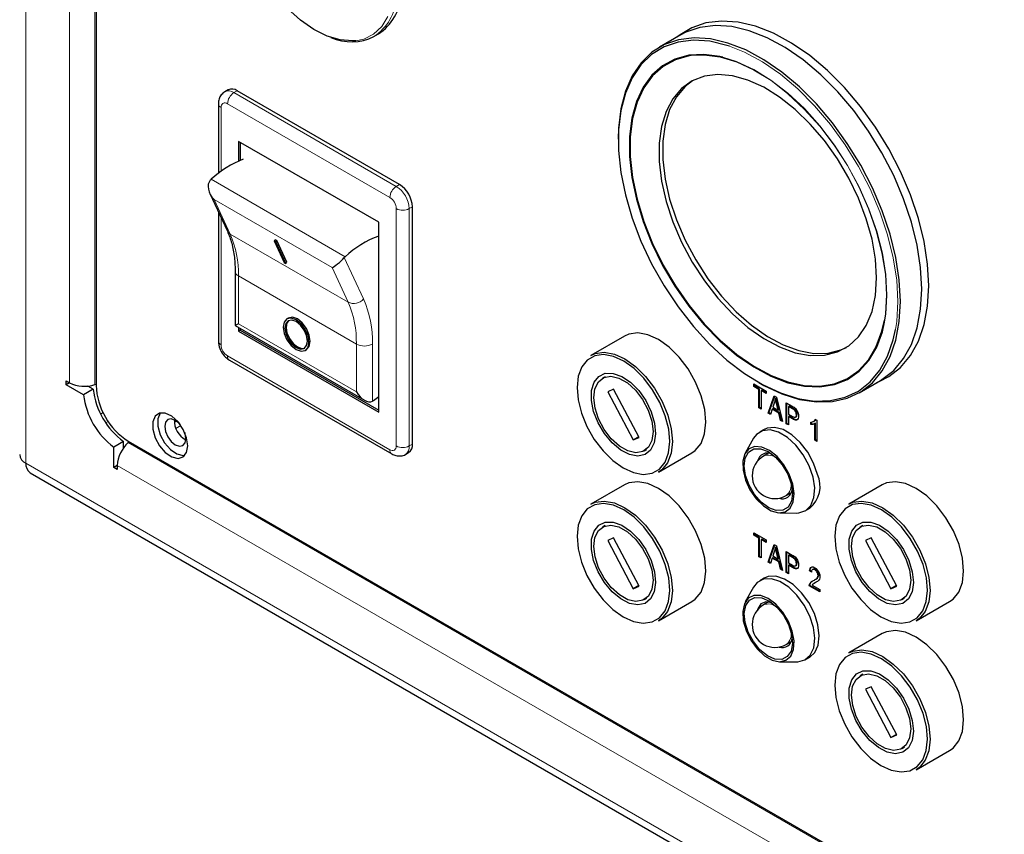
# Model space of a CAD drawing. Header units: millimetres. Extents: x 1 to 419, y 2 to 295.
# Tile 2 of 50: x 15 to 33, y 33 to 48. Entities that reach past the tile are written whole.
import ezdxf

# ---------------------------------------------------------------- set-up
doc = ezdxf.new("R2010")
doc.units = ezdxf.units.MM

msp = doc.modelspace()

# ---------------------------------------------------------------- linework, layer by layer
at = {"color": 8, "linetype": 'Continuous', "lineweight": 18}
for p, q in [((15.1194, 39.5848), (15.1194, 66.585)), ((15.9188, 41.0557), (15.9188, 64.1911)), ((16.3815, 41.0206), (16.3815, 64.1559)), ((18.9848, 46.3963), (18.9259, 46.3623)), ((18.9259, 46.3623), (21.8957, 44.6478)), ((21.7779, 44.4437), (18.808, 46.1582)), ((18.6902, 46.0901), (18.6902, 44.9216)), ((18.5117, 44.7763), (20.963, 43.3612)), ((21.8957, 44.6478), (21.9546, 44.6819)), ((20.7198, 43.1606), (18.5631, 44.4056)), ((18.5631, 44.4056), (18.8585, 43.7726)), ((21.8957, 39.8983), (21.8957, 44.2396)), ((22.1903, 44.2736), (22.1314, 44.2396)), ((22.1314, 44.2396), (22.1314, 39.8983)), ((18.6902, 44.0759), (18.6902, 41.7489)), ((18.8585, 43.7726), (21.0151, 42.5275)), ((20.9451, 43.3436), (21.2981, 42.5872)), ((21.0151, 42.5275), (20.7198, 43.1606)), ((21.165, 41.7633), (19.0084, 43.0083)), ((19.0084, 43.0083), (19.0084, 42.1354)), ((19.0084, 42.1354), (21.165, 40.8904)), ((21.165, 40.8904), (21.165, 41.7633)), ((21.4597, 41.7633), (21.4597, 40.7202)), ((18.808, 41.5447), (21.7779, 39.8303)), ((28.8618, 40.6809), (28.85, 40.6741)), ((29.1552, 40.5856), (29.1434, 40.5788)), ((16.5321, 40.5091), (16.4877, 40.4835)), ((16.582, 40.3202), (16.6264, 40.3458)), ((17.866, 40.2194), (17.9564, 40.2715)), ((47.9595, 22.084), (16.9938, 39.9601)), ((22.1314, 39.8983), (22.1903, 39.9323)), ((62.4248, 12.2759), (15.1194, 39.5848)), ((60.7514, 14.1651), (16.7929, 39.5418)), ((28.8618, 37.9591), (28.85, 37.9523)), ((29.1552, 37.8638), (29.1434, 37.857))]:
    msp.add_line(p, q, dxfattribs=at)
at = {"color": 7, "linetype": 'Continuous', "lineweight": 25}
for p, q in [((16.4039, 64.1422), (16.4039, 41.0069)), ((21.4869, 47.3884), (21.5702, 47.4365)), ((27.1007, 47.4183), (26.7118, 47.1938)), ((27.0851, 47.418), (27.0361, 47.381)), ((18.8181, 46.4128), (18.7592, 46.3788)), ((21.9546, 44.6819), (18.9848, 46.3963)), ((18.6413, 46.1582), (18.6413, 44.8849)), ((21.574, 43.9898), (19.0119, 45.4689)), ((19.0119, 45.4689), (19.0119, 45.1102)), ((19.0414, 45.4519), (19.0414, 45.1229)), ((18.483, 44.52), (18.8053, 43.8292)), ((18.6413, 44.1805), (18.6413, 41.8169)), ((22.1903, 39.9323), (22.1903, 44.2736)), ((21.574, 40.5195), (21.574, 43.9898)), ((19.6606, 43.6493), (19.6823, 43.6724)), ((19.6606, 43.6493), (19.8448, 43.2545)), ((19.6901, 43.6323), (19.6606, 43.6493)), ((19.7118, 43.6554), (19.6823, 43.6724)), ((19.6901, 43.6323), (19.7118, 43.6554)), ((19.8742, 43.2375), (19.6901, 43.6323)), ((19.8959, 43.2607), (19.7118, 43.6554)), ((19.8448, 43.2545), (19.8742, 43.2375)), ((19.8742, 43.2375), (19.8959, 43.2607)), ((18.9473, 43.0933), (18.9473, 42.1001)), ((19.92, 42.238), (19.8965, 42.2244)), ((18.9473, 42.1001), (21.3124, 40.7348)), ((19.0119, 42.0629), (19.0119, 41.9986)), ((19.0414, 42.0156), (19.0119, 41.9986)), ((19.0119, 41.9986), (21.574, 40.5195)), ((19.0414, 42.0459), (19.0414, 42.0156)), ((19.0414, 42.0156), (21.574, 40.5536)), ((26.0697, 41.9093), (25.4569, 41.5555)), ((20.2298, 41.647), (20.2534, 41.6606)), ((18.8425, 41.4684), (21.8124, 39.754)), ((15.8569, 41.0915), (15.9188, 41.0557)), ((15.8569, 41.02), (15.8569, 41.0915)), ((25.7138, 41.165), (25.6667, 41.1378)), ((30.3615, 40.8717), (30.7504, 41.0962)), ((30.6858, 41.0589), (30.7423, 41.0829)), ((15.9188, 41.0557), (15.8569, 41.02)), ((16.1773, 40.8351), (15.8569, 41.02)), ((16.354, 40.9371), (16.1773, 40.8351)), ((16.354, 40.9371), (16.2553, 40.9942)), ((16.3815, 41.0206), (16.4039, 41.028)), ((25.8696, 40.9384), (25.7634, 40.8919)), ((25.7634, 40.8919), (26.2303, 40.0091)), ((26.3365, 40.0557), (25.8696, 40.9384)), ((28.4333, 41.0337), (28.6624, 40.9014)), ((28.4333, 40.9888), (28.4333, 41.0337)), ((28.4451, 40.9956), (28.4333, 40.9888)), ((28.5284, 40.9339), (28.4333, 40.9888)), ((28.4451, 40.9956), (28.4451, 41.0269)), ((28.5402, 40.9407), (28.4451, 40.9956)), ((28.5402, 40.9407), (28.5284, 40.9339)), ((28.5284, 40.5943), (28.5284, 40.9339)), ((28.5402, 40.6011), (28.5402, 40.9407)), ((28.5791, 40.9182), (28.5673, 40.9114)), ((28.5673, 40.9114), (28.5673, 40.5719)), ((28.6624, 40.8565), (28.5673, 40.9114)), ((28.6624, 40.8701), (28.5791, 40.9182)), ((28.6624, 40.9014), (28.6624, 40.8565)), ((21.4786, 40.7325), (21.574, 40.8061)), ((28.6983, 40.4962), (28.809, 40.8168)), ((28.7101, 40.503), (28.8169, 40.8123)), ((28.809, 40.8168), (28.8513, 40.7924)), ((28.842, 40.7713), (28.8302, 40.7645)), ((28.8513, 40.7924), (28.9621, 40.344)), ((28.5402, 40.6011), (28.5284, 40.5943)), ((28.5673, 40.5719), (28.5284, 40.5943)), ((28.5673, 40.5855), (28.5402, 40.6011)), ((28.7695, 40.57), (28.7391, 40.4727)), ((28.7813, 40.5768), (28.7695, 40.57)), ((28.891, 40.4998), (28.7695, 40.57)), ((28.9028, 40.5066), (28.7813, 40.5768)), ((28.8141, 40.701), (28.7814, 40.608)), ((28.7814, 40.608), (28.8791, 40.5517)), ((28.8791, 40.5517), (28.85, 40.6741)), ((28.8908, 40.5585), (28.8618, 40.6809)), ((28.8908, 40.5585), (28.8791, 40.5517)), ((29.0283, 40.6902), (29.1393, 40.6261)), ((29.0283, 40.3058), (29.0283, 40.6902)), ((29.04, 40.3126), (29.04, 40.6834)), ((29.079, 40.6296), (29.0672, 40.6228)), ((29.1434, 40.5788), (29.0672, 40.6228)), ((29.0672, 40.6228), (29.0672, 40.483)), ((29.1552, 40.5856), (29.079, 40.6296)), ((29.2209, 40.5555), (29.1795, 40.5593)), ((17.8745, 40.3539), (17.8369, 40.3322)), ((28.7101, 40.503), (28.6983, 40.4962)), ((28.7391, 40.4727), (28.6983, 40.4962)), ((28.7427, 40.4842), (28.7101, 40.503)), ((28.9028, 40.5066), (28.891, 40.4998)), ((28.9214, 40.3674), (28.891, 40.4998)), ((28.9332, 40.3742), (28.9028, 40.5066)), ((28.9332, 40.3742), (28.9214, 40.3674)), ((28.9621, 40.344), (28.9214, 40.3674)), ((28.9582, 40.3598), (28.9332, 40.3742)), ((29.0672, 40.483), (29.1441, 40.4386)), ((29.079, 40.4449), (29.0672, 40.4381)), ((29.0672, 40.4381), (29.0672, 40.2833)), ((29.1427, 40.3945), (29.0672, 40.4381)), ((29.1545, 40.4013), (29.079, 40.4449)), ((29.1545, 40.4013), (29.1427, 40.3945)), ((29.1971, 40.4253), (29.2118, 40.4339)), ((29.226, 40.4762), (29.2142, 40.4694)), ((29.5299, 40.3477), (29.5447, 40.3562)), ((29.5662, 40.3847), (29.5886, 40.3717)), ((29.5886, 40.3717), (29.5886, 39.9823)), ((28.6268, 40.2022), (28.5443, 40.1546)), ((29.04, 40.3126), (29.0283, 40.3058)), ((29.0672, 40.2833), (29.0283, 40.3058)), ((29.0672, 40.2969), (29.04, 40.3126)), ((29.4805, 40.2893), (29.4805, 40.3343)), ((29.4923, 40.2961), (29.4805, 40.2893)), ((29.4923, 40.2961), (29.4923, 40.3411)), ((29.5658, 40.3136), (29.554, 40.3068)), ((29.554, 40.0022), (29.554, 40.3068)), ((29.5658, 40.009), (29.5658, 40.3136)), ((16.9931, 39.9863), (47.9498, 22.1154)), ((26.3306, 40.067), (26.2303, 40.0091)), ((26.2303, 40.0091), (26.3365, 40.0557)), ((28.4324, 40.0389), (28.2788, 39.7681)), ((29.5658, 40.009), (29.554, 40.0022)), ((29.5886, 39.9823), (29.554, 40.0022)), ((29.5886, 39.9959), (29.5658, 40.009)), ((16.9078, 39.978), (16.731, 39.876)), ((16.731, 39.5061), (16.731, 39.876)), ((16.9078, 39.864), (16.9078, 39.978)), ((17.0114, 39.9757), (16.9938, 39.9601)), ((26.4333, 39.8098), (26.4804, 39.837)), ((22.0624, 39.7457), (22.1213, 39.7797)), ((26.6902, 39.4193), (27.303, 39.773)), ((28.7066, 39.7672), (28.613, 39.7132)), ((16.7929, 39.5418), (16.731, 39.5061)), ((16.7929, 39.4704), (16.731, 39.5061)), ((16.7929, 39.5418), (16.7929, 39.4704)), ((15.1988, 39.4093), (62.5042, 12.1004)), ((26.0697, 39.1875), (25.4569, 38.8337)), ((30.7838, 39.1879), (30.171, 38.8342)), ((29.0297, 38.9915), (29.1233, 39.0455)), ((29.3775, 38.7112), (29.46, 38.7588)), ((28.9101, 38.6746), (29.2215, 38.6721)), ((25.7138, 38.4432), (25.6667, 38.416)), ((30.4278, 38.4436), (30.3807, 38.4164)), ((25.8696, 38.2166), (25.7634, 38.1701)), ((26.3365, 37.3339), (25.8696, 38.2166)), ((28.4333, 38.3119), (28.6624, 38.1796)), ((28.4333, 38.267), (28.4333, 38.3119)), ((28.4451, 38.2738), (28.4333, 38.267)), ((28.5284, 38.2121), (28.4333, 38.267)), ((28.4451, 38.2738), (28.4451, 38.3051)), ((28.5402, 38.2189), (28.4451, 38.2738)), ((28.5402, 38.2189), (28.5284, 38.2121)), ((28.5284, 37.8725), (28.5284, 38.2121)), ((28.5402, 37.8793), (28.5402, 38.2189)), ((28.5791, 38.1964), (28.5673, 38.1896)), ((28.5673, 38.1896), (28.5673, 37.8501)), ((28.6624, 38.1347), (28.5673, 38.1896)), ((28.6624, 38.1483), (28.5791, 38.1964)), ((30.5836, 38.2171), (30.4774, 38.1705)), ((31.0506, 37.3343), (30.5836, 38.2171)), ((25.7634, 38.1701), (26.2303, 37.2873)), ((28.6624, 38.1796), (28.6624, 38.1347)), ((28.6983, 37.7744), (28.809, 38.095)), ((28.7101, 37.7812), (28.8169, 38.0905)), ((28.809, 38.095), (28.8513, 38.0706)), ((28.842, 38.0495), (28.8302, 38.0427)), ((28.8513, 38.0706), (28.9621, 37.6222)), ((30.4774, 38.1705), (30.9444, 37.2878)), ((28.5402, 37.8793), (28.5284, 37.8725)), ((28.5673, 37.8501), (28.5284, 37.8725)), ((28.5673, 37.8637), (28.5402, 37.8793)), ((28.7695, 37.8482), (28.7391, 37.7509)), ((28.7813, 37.855), (28.7695, 37.8482)), ((28.891, 37.778), (28.7695, 37.8482)), ((28.9028, 37.7848), (28.7813, 37.855)), ((28.8141, 37.9792), (28.7814, 37.8862)), ((28.7814, 37.8862), (28.8791, 37.8299)), ((28.8791, 37.8299), (28.85, 37.9523)), ((28.8908, 37.8367), (28.8618, 37.9591)), ((28.8908, 37.8367), (28.8791, 37.8299)), ((29.0283, 37.9684), (29.1393, 37.9043)), ((29.0283, 37.584), (29.0283, 37.9684)), ((29.04, 37.5908), (29.04, 37.9616)), ((29.079, 37.9078), (29.0672, 37.901)), ((29.1434, 37.857), (29.0672, 37.901)), ((29.0672, 37.901), (29.0672, 37.7612)), ((29.1552, 37.8638), (29.079, 37.9078)), ((28.7101, 37.7812), (28.6983, 37.7744)), ((28.7391, 37.7509), (28.6983, 37.7744)), ((28.7427, 37.7624), (28.7101, 37.7812)), ((28.9028, 37.7848), (28.891, 37.778)), ((28.9214, 37.6456), (28.891, 37.778)), ((28.9332, 37.6524), (28.9028, 37.7848)), ((28.9332, 37.6524), (28.9214, 37.6456)), ((28.9621, 37.6222), (28.9214, 37.6456)), ((28.9582, 37.638), (28.9332, 37.6524)), ((29.0672, 37.7612), (29.1441, 37.7168)), ((29.079, 37.7231), (29.0672, 37.7163)), ((29.0672, 37.7163), (29.0672, 37.5615)), ((29.1427, 37.6727), (29.0672, 37.7163)), ((29.1545, 37.6795), (29.079, 37.7231)), ((29.1545, 37.6795), (29.1427, 37.6727)), ((29.1971, 37.7035), (29.2118, 37.7121)), ((29.226, 37.7544), (29.2142, 37.7476)), ((29.5206, 37.6449), (29.5059, 37.6364)), ((28.6268, 37.4804), (28.5443, 37.4328)), ((29.04, 37.5908), (29.0283, 37.584)), ((29.0672, 37.5615), (29.0283, 37.584)), ((29.0672, 37.5751), (29.04, 37.5908)), ((29.4664, 37.6193), (29.4546, 37.6125)), ((29.4892, 37.5875), (29.4546, 37.6125)), ((29.4906, 37.6018), (29.4664, 37.6193)), ((29.5626, 37.6386), (29.5508, 37.6318)), ((29.5542, 37.4532), (29.569, 37.4617)), ((29.622, 37.5373), (29.6103, 37.5305)), ((26.3306, 37.3452), (26.2303, 37.2873)), ((26.2303, 37.2873), (26.3365, 37.3339)), ((28.4324, 37.3171), (28.2788, 37.0463)), ((28.4987, 37.4), (28.4324, 37.3171)), ((29.4621, 37.3471), (29.4503, 37.3403)), ((29.6449, 37.228), (29.4503, 37.3403)), ((29.6449, 37.2416), (29.4621, 37.3471)), ((29.5022, 37.3553), (29.6449, 37.2729)), ((29.5476, 37.3913), (29.5329, 37.3828)), ((29.5556, 37.3959), (29.5409, 37.3874)), ((29.5705, 37.4041), (29.5542, 37.395)), ((29.5705, 37.4041), (29.5587, 37.3973)), ((31.0446, 37.3456), (30.9444, 37.2878)), ((30.9444, 37.2878), (31.0506, 37.3343)), ((26.4333, 37.088), (26.4804, 37.1152)), ((29.6449, 37.2729), (29.6449, 37.228)), ((31.1473, 37.0885), (31.1945, 37.1157)), ((26.6902, 36.6975), (27.303, 37.0512)), ((28.7066, 37.0454), (28.613, 36.9914)), ((31.4042, 36.6979), (32.017, 37.0517)), ((30.7838, 36.4661), (30.171, 36.1124)), ((29.0297, 36.2697), (29.1233, 36.3237)), ((29.3775, 35.9894), (29.46, 36.037)), ((28.9101, 35.9528), (29.2215, 35.9503)), ((30.4278, 35.7218), (30.3807, 35.6946)), ((30.5836, 35.4953), (30.4774, 35.4487)), ((31.0506, 34.6125), (30.5836, 35.4953)), ((30.4774, 35.4487), (30.9444, 34.566)), ((31.0446, 34.6238), (30.9444, 34.566)), ((30.9444, 34.566), (31.0506, 34.6125)), ((31.1473, 34.3666), (31.1945, 34.3939)), ((31.4042, 33.9761), (32.017, 34.3299))]:
    msp.add_line(p, q, dxfattribs=at)
at = {"color": 7, "linetype": 'Continuous', "lineweight": 25, "flags": 128}
for points in [[(21.1578, 47.3121), (21.0938, 47.307), (20.8686, 47.3249), (20.6303, 47.3959), (20.3856, 47.5181), (20.1417, 47.6878), (19.9055, 47.9003), (19.6839, 48.1494), (19.4831, 48.4279), (19.3091, 48.7278), (19.1667, 49.0406), (19.0602, 49.3571), (18.9925, 49.6683), (18.9656, 49.9653), (18.9802, 50.2395)], [(31.6361, 42.8285), (31.6148, 43.2237), (31.5513, 43.6369), (31.4466, 44.0615), (31.3025, 44.4904), (31.1212, 44.9165), (30.9059, 45.333), (30.6599, 45.7329), (30.3874, 46.1097), (30.0929, 46.4572), (29.7811, 46.7697), (29.4572, 47.042), (29.1265, 47.2698), (28.7944, 47.4492), (28.4664, 47.5773), (28.1479, 47.652), (27.8442, 47.6721), (27.56, 47.6372), (27.3003, 47.5479), (27.0851, 47.418)], [(31.5065, 42.7673), (31.4853, 43.1607), (31.4221, 43.572), (31.3179, 43.9946), (31.1744, 44.4216), (30.9939, 44.8458), (30.7796, 45.2604), (30.5347, 45.6584), (30.2635, 46.0335), (29.9703, 46.3794), (29.6599, 46.6905), (29.3375, 46.9616), (29.0083, 47.1883), (28.6777, 47.3669), (28.3512, 47.4945), (28.0342, 47.5688), (27.7318, 47.5888), (27.4489, 47.5541), (27.1904, 47.4653), (27.1007, 47.4183)], [(31.1176, 42.5428), (31.0964, 42.9362), (31.0332, 43.3475), (30.9289, 43.7701), (30.7854, 44.1971), (30.605, 44.6213), (30.3906, 45.0358), (30.1458, 45.4339), (29.8746, 45.809), (29.5813, 46.1549), (29.271, 46.466), (28.9485, 46.7371), (28.6193, 46.9638), (28.2888, 47.1424), (27.9623, 47.2699), (27.6453, 47.3443), (27.3428, 47.3643), (27.06, 47.3296), (26.8015, 47.2407), (26.5714, 47.0992), (26.3736, 46.9074), (26.2113, 46.6683), (26.0872, 46.3859), (26.0033, 46.0649), (25.961, 45.7106), (25.9557, 45.509)], [(27.9875, 47.2127), (27.944, 47.2268), (27.6298, 47.3005), (27.3302, 47.3203), (27.0499, 47.2859), (26.7937, 47.1978), (26.5658, 47.0576), (26.3698, 46.8675), (26.2089, 46.6306), (26.086, 46.3508), (26.0028, 46.0328), (25.9609, 45.6817), (25.9609, 45.3032), (26.0028, 44.9037), (26.086, 44.4897), (26.2089, 44.068), (26.3698, 43.6454), (26.5658, 43.229), (26.7937, 42.8255), (27.0499, 42.4417), (27.3302, 42.0837), (27.6298, 41.7576), (27.944, 41.4685), (28.2675, 41.2214), (28.595, 41.0202), (28.9212, 40.8682), (29.2407, 40.768), (29.5482, 40.7211), (29.8388, 40.7284), (30.1075, 40.7898), (30.3501, 40.9042), (30.5626, 41.0697), (30.7413, 41.2836), (30.8835, 41.5425), (30.9868, 41.842), (31.0277, 42.0298)], [(27.8678, 47.0095), (27.8147, 47.0219), (27.5209, 47.0608), (27.2448, 47.0455), (26.9913, 46.9761), (26.765, 46.854), (26.5698, 46.6813), (26.4094, 46.4611), (26.2864, 46.1974), (26.2033, 45.8947), (26.1613, 45.5586), (26.1613, 45.195), (26.2033, 44.8104), (26.2864, 44.4117), (26.4094, 44.006), (26.5698, 43.6005), (26.765, 43.2025), (26.9913, 42.8191), (27.2448, 42.4571), (27.5209, 42.123), (27.8147, 41.8227), (28.121, 41.5616), (28.4343, 41.3443), (28.749, 41.1748), (29.0595, 41.0561), (29.3602, 40.9902), (29.6458, 40.9783), (29.9112, 41.0208), (30.1516, 41.1167), (30.3628, 41.2644), (30.541, 41.4613), (30.683, 41.7039), (30.7863, 41.9877), (30.8261, 42.1604)], [(27.2913, 47.0391), (27.2528, 47.0335), (27.0004, 46.9645), (26.7751, 46.8429), (26.5808, 46.671), (26.4211, 46.4518), (26.2987, 46.1891), (26.2159, 45.8878), (26.1741, 45.5532), (26.1741, 45.1912), (26.2159, 44.8083), (26.2987, 44.4114), (26.4211, 44.0075), (26.5808, 43.6038), (26.7751, 43.2075), (27.0004, 42.8258), (27.2528, 42.4654), (27.5277, 42.1327), (27.8202, 41.8338), (28.1252, 41.5738), (28.4371, 41.3575), (28.7504, 41.1887), (29.0595, 41.0705), (29.3589, 41.0049), (29.6432, 40.9931), (29.9074, 41.0354), (30.1468, 41.1309), (30.3571, 41.278), (30.5345, 41.474), (30.6759, 41.7155), (30.7787, 41.9981), (30.8242, 42.2026)], [(30.6815, 42.9714), (30.6603, 43.3185), (30.5971, 43.6828), (30.4932, 44.0563), (30.3509, 44.4313), (30.1732, 44.7997), (29.9639, 45.1535), (29.7274, 45.4854), (29.4688, 45.7882), (29.1936, 46.0555), (28.9077, 46.2816), (28.6171, 46.4616), (28.3281, 46.5917), (28.0468, 46.6692), (27.7791, 46.6923), (27.531, 46.6607), (27.3075, 46.5749), (27.1134, 46.4369), (26.953, 46.2495), (26.8296, 46.0167), (26.7458, 45.7435), (26.7035, 45.4358), (26.7035, 45.1), (26.7458, 44.7434), (26.8296, 44.3735), (26.953, 43.9982), (27.1134, 43.6256), (27.3075, 43.2635), (27.531, 42.9197), (27.7791, 42.6015), (28.0468, 42.3157), (28.3281, 42.0684), (28.6171, 41.8648), (28.9077, 41.7093), (29.1936, 41.6052), (29.4688, 41.5548), (29.7274, 41.559), (29.9639, 41.6179), (30.1732, 41.7301), (30.3509, 41.8933), (30.4932, 42.1039), (30.5971, 42.3576), (30.6603, 42.6488), (30.6815, 42.9714)], [(27.3148, 46.5789), (27.1791, 46.4748), (27.0186, 46.2874), (26.8952, 46.0546), (26.8114, 45.7814), (26.7691, 45.4737), (26.7691, 45.1379), (26.8114, 44.7813), (26.8952, 44.4114), (27.0186, 44.0361), (27.1791, 43.6635), (27.3731, 43.3014), (27.5966, 42.9576), (27.8448, 42.6394), (28.1124, 42.3536), (28.3937, 42.1063), (28.6827, 41.9027), (28.9733, 41.7472), (29.2592, 41.6431), (29.5344, 41.5927), (29.793, 41.5969), (30.0295, 41.6558), (30.1305, 41.7014)], [(30.7423, 41.0829), (30.9059, 41.1672), (31.1212, 41.335), (31.3025, 41.552), (31.4466, 41.8144), (31.5513, 42.1181), (31.6148, 42.458), (31.6361, 42.8285)], [(30.7504, 41.0962), (30.7796, 41.1136), (30.9939, 41.2806), (31.1744, 41.4965), (31.3179, 41.7578), (31.4221, 42.0601), (31.4853, 42.3984), (31.5065, 42.7673)], [(28.5244, 41.0595), (28.6193, 41.0062), (28.9485, 40.8528), (29.271, 40.7516), (29.5813, 40.7044), (29.8746, 40.7117), (30.1458, 40.7736), (30.3906, 40.8891), (30.605, 41.0561), (30.7854, 41.272), (30.9289, 41.5333), (31.0332, 41.8355), (31.0964, 42.1739), (31.1176, 42.5428)], [(20.0631, 41.6635), (20.1533, 41.6322), (20.2298, 41.647), (20.2809, 41.7058), (20.2988, 41.7996), (20.2809, 41.9142), (20.2298, 42.032), (20.1533, 42.1351), (20.0631, 42.2079), (19.9729, 42.2392), (19.8965, 42.2244), (19.8454, 42.1656), (19.8274, 42.0718), (19.8454, 41.9573), (19.8965, 41.8395), (19.9729, 41.7363), (20.0631, 41.6635)], [(20.0631, 41.6976), (20.1421, 41.6701), (20.209, 41.6831), (20.2537, 41.7346), (20.2694, 41.8167), (20.2537, 41.9169), (20.209, 42.0199), (20.1421, 42.1102), (20.0631, 42.1739), (19.9842, 42.2013), (19.9173, 42.1883), (19.8726, 42.1369), (19.8569, 42.0548), (19.8726, 41.9546), (19.9173, 41.8515), (19.9842, 41.7612), (20.0631, 41.6976)], [(19.9296, 42.1943), (19.8962, 42.1505), (19.8805, 42.0684), (19.8962, 41.9682), (19.9409, 41.8651), (20.0078, 41.7749), (20.0867, 41.7112)], [(20.0867, 42.2215), (19.9965, 42.2529), (19.92, 42.238)], [(20.2534, 41.6606), (20.2534, 41.6606), (20.3045, 41.7195), (20.3224, 41.8133), (20.3045, 41.9278), (20.2534, 42.0456), (20.1769, 42.1487), (20.0867, 42.2215)], [(27.3715, 41.0688), (27.2342, 41.3084), (27.0695, 41.5247), (26.8856, 41.7066), (26.6916, 41.8452), (26.4974, 41.9334), (26.3127, 41.9668), (26.1467, 41.9438), (26.0697, 41.9093)], [(20.0867, 41.7112), (20.1656, 41.6837), (20.2203, 41.6907)], [(25.4569, 41.5555), (25.5339, 41.59), (25.6999, 41.613), (25.8846, 41.5796), (26.0788, 41.4914), (26.2727, 41.3528), (26.4567, 41.1709), (26.6214, 40.9547), (26.7586, 40.715), (26.8615, 40.4639), (26.9249, 40.2141), (26.9456, 39.9779), (26.9226, 39.7672), (26.857, 39.5927), (26.7521, 39.463), (26.6902, 39.4193)], [(25.3834, 40.2523), (25.5169, 40.0191), (25.6772, 39.8087), (25.8562, 39.6317), (26.0448, 39.4969), (26.2338, 39.4111), (26.4135, 39.3786), (26.575, 39.4009), (26.7102, 39.4771), (26.8122, 39.6033), (26.8761, 39.7731), (26.8985, 39.978), (26.8783, 40.2078), (26.8167, 40.451), (26.7166, 40.6953), (26.583, 40.9284), (26.4227, 41.1388), (26.2438, 41.3158), (26.0551, 41.4507), (25.8661, 41.5365), (25.6864, 41.569), (25.5249, 41.5466), (25.3898, 41.4704), (25.2877, 41.3443), (25.2239, 41.1745), (25.2015, 40.9695), (25.2216, 40.7397), (25.2833, 40.4966), (25.3834, 40.2523)], [(25.5871, 40.32), (25.5059, 40.5267), (25.465, 40.7295), (25.4675, 40.9133), (25.5133, 41.0645), (25.5988, 41.1719), (25.7178, 41.2276), (25.8614, 41.2273), (26.019, 41.1711), (26.179, 41.0633), (26.3293, 40.9117), (26.4589, 40.7276), (26.5582, 40.5247), (26.6198, 40.318), (26.6391, 40.1229), (26.6148, 39.9538), (26.5485, 39.8233), (26.4453, 39.741), (26.3128, 39.713), (26.1607, 39.7415), (26.0005, 39.8243), (25.8439, 39.9553), (25.7026, 40.1247), (25.5871, 40.32)], [(25.692, 41.1505), (25.8212, 41.1734), (25.9689, 41.1396), (26.1232, 41.0518), (26.2716, 40.9172), (26.402, 40.7467), (26.5039, 40.5541), (26.569, 40.3549), (26.5921, 40.1654), (26.5712, 40.0009), (26.5082, 39.8747), (26.408, 39.797), (26.2788, 39.7742), (26.131, 39.808), (25.9767, 39.8958), (25.8284, 40.0304), (25.698, 40.2009), (25.5961, 40.3935), (25.5309, 40.5926), (25.5079, 40.7821), (25.5287, 40.9467), (25.5918, 41.0729), (25.692, 41.1505)], [(27.303, 39.773), (27.3649, 39.8168), (27.4698, 39.9465), (27.5354, 40.121), (27.5584, 40.3316), (27.5378, 40.5678), (27.4744, 40.8177), (27.3715, 41.0688)], [(18.0832, 39.9013), (18.0613, 40.0492), (17.9986, 40.2023), (17.9036, 40.34), (17.789, 40.4438), (17.6704, 40.4996), (17.5638, 40.4998), (17.4836, 40.4445), (17.4406, 40.3411), (17.4406, 40.2036), (17.4836, 40.0505), (17.5638, 39.9025), (17.6704, 39.7797), (17.789, 39.6985), (17.9036, 39.67), (17.9986, 39.698), (18.0613, 39.7788), (18.0832, 39.9013)], [(17.582, 40.5041), (17.5779, 40.4989), (17.5348, 40.3955), (17.5348, 40.258), (17.5779, 40.1049), (17.6581, 39.957), (17.7647, 39.8341), (17.8833, 39.7529), (17.9979, 39.7245), (18.0305, 39.7272)], [(17.9432, 40.2902), (17.9278, 40.3074), (17.8534, 40.3674), (17.779, 40.3933), (17.7159, 40.381), (17.6738, 40.3325), (17.659, 40.2551), (17.6738, 40.1606), (17.7159, 40.0635), (17.779, 39.9784), (17.8534, 39.9183)], [(29.5188, 39.3299), (29.4469, 39.5371), (29.3389, 39.7366), (29.203, 39.9135), (29.0491, 40.0548), (28.8886, 40.1499), (28.7335, 40.1919), (28.5953, 40.1776), (28.4842, 40.108), (28.4324, 40.0389)], [(29.6013, 39.3776), (29.5294, 39.5847), (29.4214, 39.7842), (29.2855, 39.9611), (29.1316, 40.1024), (28.9711, 40.1975), (28.816, 40.2395), (28.6778, 40.2252), (28.6268, 40.2022)], [(17.8534, 39.9183), (17.9278, 39.8924), (17.9909, 39.9047), (18.0331, 39.9532), (18.0479, 40.0306), (18.0331, 40.1251), (18.0259, 40.1469)], [(29.1479, 39.2008), (29.0833, 39.3822), (28.9848, 39.5548), (28.8612, 39.7033), (28.7234, 39.8144), (28.5836, 39.8783), (28.4543, 39.8894), (28.347, 39.8466), (28.2712, 39.7537), (28.2337, 39.619), (28.2377, 39.4545), (28.2829, 39.2747), (28.3654, 39.0957), (28.4777, 38.9334), (28.6099, 38.8021), (28.7503, 38.7136), (28.8863, 38.6757), (29.006, 38.6918), (29.0986, 38.7604), (29.1559, 38.8755), (29.1728, 39.0268), (29.1479, 39.2008)], [(29.12, 39.206), (29.1435, 39.0351), (29.1238, 38.8885), (29.0627, 38.7805), (28.9663, 38.7217), (28.8439, 38.7179), (28.7077, 38.7694), (28.5708, 38.8712), (28.4468, 39.0134), (28.3477, 39.1819), (28.2832, 39.3604), (28.2597, 39.5313), (28.2795, 39.6779), (28.3406, 39.7859), (28.437, 39.8447), (28.5593, 39.8485), (28.6956, 39.797), (28.8324, 39.6952), (28.9565, 39.553), (29.0556, 39.3845), (29.12, 39.206)], [(29.2215, 38.6721), (29.2602, 38.6739), (29.386, 38.7163), (29.4803, 38.8117), (29.5361, 38.9533), (29.5493, 39.1304), (29.5188, 39.3299)], [(27.3715, 38.347), (27.2342, 38.5866), (27.0695, 38.8029), (26.8856, 38.9848), (26.6916, 39.1234), (26.4974, 39.2116), (26.3127, 39.245), (26.1467, 39.222), (26.0697, 39.1875)], [(32.0855, 38.3474), (31.9483, 38.5871), (31.7835, 38.8033), (31.5996, 38.9853), (31.4057, 39.1238), (31.2115, 39.212), (31.0268, 39.2455), (30.8608, 39.2225), (30.7838, 39.1879)], [(25.3834, 37.5305), (25.5169, 37.2973), (25.6772, 37.0869), (25.8562, 36.9099), (26.0448, 36.7751), (26.2338, 36.6893), (26.4135, 36.6567), (26.575, 36.6791), (26.7102, 36.7553), (26.8122, 36.8815), (26.8761, 37.0513), (26.8985, 37.2562), (26.8783, 37.486), (26.8167, 37.7292), (26.7166, 37.9735), (26.583, 38.2066), (26.4227, 38.417), (26.2438, 38.594), (26.0551, 38.7289), (25.8661, 38.8147), (25.6864, 38.8472), (25.5249, 38.8248), (25.3898, 38.7486), (25.2877, 38.6225), (25.2239, 38.4527), (25.2015, 38.2477), (25.2216, 38.0179), (25.2833, 37.7748), (25.3834, 37.5305)], [(25.4569, 38.8337), (25.5339, 38.8682), (25.6999, 38.8912), (25.8846, 38.8578), (26.0788, 38.7696), (26.2727, 38.631), (26.4567, 38.4491), (26.6214, 38.2329), (26.7586, 37.9932), (26.8615, 37.7421), (26.9249, 37.4923), (26.9456, 37.2561), (26.9226, 37.0454), (26.857, 36.8709), (26.7521, 36.7412), (26.6902, 36.6975)], [(30.0974, 37.5309), (30.231, 37.2978), (30.3912, 37.0874), (30.5702, 36.9104), (30.7589, 36.7755), (30.9478, 36.6897), (31.1276, 36.6572), (31.289, 36.6796), (31.4242, 36.7558), (31.5263, 36.8819), (31.5901, 37.0517), (31.6125, 37.2567), (31.5924, 37.4865), (31.5307, 37.7296), (31.4306, 37.9739), (31.2971, 38.2071), (31.1368, 38.4175), (30.9578, 38.5945), (30.7691, 38.7293), (30.5802, 38.8151), (30.4005, 38.8477), (30.239, 38.8253), (30.1038, 38.7491), (30.0018, 38.6229), (29.9379, 38.4531), (29.9155, 38.2482), (29.9356, 38.0184), (29.9973, 37.7752), (30.0974, 37.5309)], [(30.171, 38.8342), (30.248, 38.8687), (30.4139, 38.8917), (30.5987, 38.8582), (30.7928, 38.77), (30.9868, 38.6315), (31.1707, 38.4495), (31.3354, 38.2333), (31.4727, 37.9937), (31.5756, 37.7426), (31.639, 37.4927), (31.6597, 37.2565), (31.6366, 37.0459), (31.571, 36.8713), (31.4661, 36.7417), (31.4042, 36.6979)], [(25.5871, 37.5982), (25.5059, 37.8049), (25.465, 38.0077), (25.4675, 38.1915), (25.5133, 38.3427), (25.5988, 38.4501), (25.7178, 38.5058), (25.8614, 38.5055), (26.019, 38.4493), (26.179, 38.3415), (26.3293, 38.1899), (26.4589, 38.0058), (26.5582, 37.8029), (26.6198, 37.5962), (26.6391, 37.4011), (26.6148, 37.232), (26.5485, 37.1015), (26.4453, 37.0192), (26.3128, 36.9912), (26.1607, 37.0197), (26.0005, 37.1025), (25.8439, 37.2335), (25.7026, 37.4029), (25.5871, 37.5982)], [(25.692, 38.4287), (25.8212, 38.4516), (25.9689, 38.4178), (26.1232, 38.33), (26.2716, 38.1954), (26.402, 38.0249), (26.5039, 37.8322), (26.569, 37.6331), (26.5921, 37.4436), (26.5712, 37.2791), (26.5082, 37.1529), (26.408, 37.0752), (26.2788, 37.0524), (26.131, 37.0862), (25.9767, 37.174), (25.8284, 37.3086), (25.698, 37.4791), (25.5961, 37.6717), (25.5309, 37.8708), (25.5079, 38.0603), (25.5287, 38.2249), (25.5918, 38.3511), (25.692, 38.4287)], [(30.3011, 37.5986), (30.2199, 37.8053), (30.179, 38.0081), (30.1816, 38.1919), (30.2273, 38.3432), (30.3128, 38.4506), (30.4318, 38.5062), (30.5755, 38.5059), (30.7331, 38.4498), (30.893, 38.3419), (31.0433, 38.1903), (31.173, 38.0062), (31.2723, 37.8033), (31.3339, 37.5967), (31.3532, 37.4015), (31.3288, 37.2324), (31.2626, 37.1019), (31.1594, 37.0196), (31.0268, 36.9917), (30.8748, 37.0202), (30.7145, 37.1029), (30.5579, 37.2339), (30.4166, 37.4033), (30.3011, 37.5986)], [(30.406, 38.4292), (30.5352, 38.452), (30.6829, 38.4182), (30.8372, 38.3304), (30.9856, 38.1958), (31.116, 38.0253), (31.2179, 37.8327), (31.283, 37.6336), (31.3061, 37.4441), (31.2853, 37.2795), (31.2222, 37.1533), (31.122, 37.0757), (30.9928, 37.0528), (30.8451, 37.0866), (30.6908, 37.1744), (30.5424, 37.309), (30.412, 37.4795), (30.3101, 37.6722), (30.245, 37.8713), (30.2219, 38.0608), (30.2428, 38.2253), (30.3058, 38.3515), (30.406, 38.4292)], [(27.303, 37.0512), (27.3649, 37.095), (27.4698, 37.2247), (27.5354, 37.3992), (27.5584, 37.6098), (27.5378, 37.846), (27.4744, 38.0959), (27.3715, 38.347)], [(32.017, 37.0517), (32.0789, 37.0955), (32.1838, 37.2251), (32.2495, 37.3996), (32.2725, 37.6103), (32.2518, 37.8465), (32.1884, 38.0964), (32.0855, 38.3474)], [(29.2215, 35.9503), (29.2392, 35.9506), (29.369, 35.9846), (29.4685, 36.0725), (29.5304, 36.2077), (29.5501, 36.3803), (29.526, 36.5774), (29.4601, 36.7844), (29.3571, 36.986), (29.2248, 37.1672), (29.0728, 37.3145), (28.9126, 37.4171), (28.7559, 37.4673), (28.6145, 37.4615), (28.4987, 37.4), (28.4987, 37.4)], [(29.46, 36.037), (29.551, 36.1201), (29.6129, 36.2554), (29.6326, 36.4279), (29.6085, 36.625), (29.5426, 36.832), (29.4396, 37.0336), (29.3072, 37.2148), (29.1553, 37.3621), (28.9951, 37.4647), (28.8384, 37.515), (28.697, 37.5091), (28.6268, 37.4804)], [(28.3319, 37.1125), (28.2621, 37.0119), (28.2314, 36.8713), (28.2425, 36.7032), (28.2943, 36.5224), (28.3824, 36.3452), (28.4988, 36.1871), (28.6332, 36.0623), (28.7738, 35.9818), (28.9079, 35.9528), (29.0236, 35.9779), (29.1108, 36.0549), (29.1616, 36.1768), (29.1716, 36.333), (29.1397, 36.5094), (29.069, 36.6904), (28.9656, 36.86), (28.8388, 37.003), (28.6997, 37.1068), (28.5609, 37.1622), (28.4345, 37.1641), (28.3319, 37.1125)], [(28.355, 37.0781), (28.4567, 37.1276), (28.5823, 37.1216), (28.7197, 37.0609), (28.8552, 36.9512), (28.9758, 36.8034), (29.0695, 36.6319), (29.1272, 36.4535), (29.1432, 36.2856), (29.116, 36.1448), (29.0482, 36.0447), (28.9466, 35.9952), (28.8209, 36.0011), (28.6836, 36.0619), (28.548, 36.1716), (28.4275, 36.3194), (28.3338, 36.4909), (28.2761, 36.6693), (28.26, 36.8371), (28.2872, 36.978), (28.355, 37.0781)], [(28.5653, 37.0083), (28.5098, 36.9186), (28.5051, 36.9018)], [(28.7652, 37.0297), (28.6551, 37.0468), (28.5653, 37.0083)], [(32.0855, 35.6256), (31.9483, 35.8653), (31.7835, 36.0815), (31.5996, 36.2635), (31.4057, 36.402), (31.2115, 36.4902), (31.0268, 36.5237), (30.8608, 36.5007), (30.7838, 36.4661)], [(30.0974, 34.8091), (30.231, 34.576), (30.3912, 34.3656), (30.5702, 34.1886), (30.7589, 34.0537), (30.9478, 33.9679), (31.1276, 33.9354), (31.289, 33.9578), (31.4242, 34.034), (31.5263, 34.1601), (31.5901, 34.3299), (31.6125, 34.5349), (31.5924, 34.7647), (31.5307, 35.0078), (31.4306, 35.2521), (31.2971, 35.4853), (31.1368, 35.6957), (30.9578, 35.8727), (30.7691, 36.0075), (30.5802, 36.0933), (30.4005, 36.1259), (30.239, 36.1035), (30.1038, 36.0273), (30.0018, 35.9011), (29.9379, 35.7313), (29.9155, 35.5264), (29.9356, 35.2966), (29.9973, 35.0534), (30.0974, 34.8091)], [(30.171, 36.1124), (30.248, 36.1469), (30.4139, 36.1699), (30.5987, 36.1364), (30.7928, 36.0482), (30.9868, 35.9097), (31.1707, 35.7277), (31.3354, 35.5115), (31.4727, 35.2719), (31.5756, 35.0208), (31.639, 34.7709), (31.6597, 34.5347), (31.6366, 34.3241), (31.571, 34.1495), (31.4661, 34.0199), (31.4042, 33.9761)], [(30.3011, 34.8768), (30.2199, 35.0835), (30.179, 35.2863), (30.1816, 35.4701), (30.2273, 35.6214), (30.3128, 35.7288), (30.4318, 35.7844), (30.5755, 35.7841), (30.7331, 35.728), (30.893, 35.6201), (31.0433, 35.4685), (31.173, 35.2844), (31.2723, 35.0815), (31.3339, 34.8749), (31.3532, 34.6797), (31.3288, 34.5106), (31.2626, 34.3801), (31.1594, 34.2978), (31.0268, 34.2699), (30.8748, 34.2984), (30.7145, 34.3811), (30.5579, 34.5121), (30.4166, 34.6815), (30.3011, 34.8768)], [(30.406, 35.7074), (30.5352, 35.7302), (30.6829, 35.6964), (30.8372, 35.6086), (30.9856, 35.474), (31.116, 35.3035), (31.2179, 35.1109), (31.283, 34.9118), (31.3061, 34.7223), (31.2853, 34.5577), (31.2222, 34.4315), (31.122, 34.3539), (30.9928, 34.331), (30.8451, 34.3648), (30.6908, 34.4526), (30.5424, 34.5872), (30.412, 34.7577), (30.3101, 34.9504), (30.245, 35.1495), (30.2219, 35.339), (30.2428, 35.5035), (30.3058, 35.6297), (30.406, 35.7074)], [(32.017, 34.3299), (32.0789, 34.3737), (32.1838, 34.5033), (32.2495, 34.6778), (32.2725, 34.8885), (32.2518, 35.1247), (32.1884, 35.3746), (32.0855, 35.6256)]]:
    msp.add_lwpolyline(points, dxfattribs=at)
at = {"color": 8, "linetype": 'Continuous', "lineweight": 18, "flags": 128}
for points in [[(21.7427, 47.7545), (21.6285, 47.5698), (21.4793, 47.4313), (21.2993, 47.3428), (21.1578, 47.3121)], [(31.0704, 42.5428), (31.0494, 42.9326), (30.9868, 43.3402), (30.8835, 43.7589), (30.7413, 44.1819), (30.5626, 44.6023), (30.3501, 45.0131), (30.1075, 45.4075), (29.8388, 45.7792), (29.5482, 46.1219), (29.2407, 46.4302), (28.9212, 46.6988), (28.595, 46.9235), (28.2675, 47.1004), (27.9875, 47.2127)], [(30.8621, 42.6659), (30.8412, 43.0391), (30.7787, 43.4299), (30.6759, 43.8312), (30.5345, 44.2359), (30.3571, 44.6368), (30.1468, 45.0266), (29.9074, 45.3985), (29.6432, 45.7459), (29.3589, 46.0624), (29.0595, 46.3425), (28.7504, 46.5811), (28.4371, 46.7741), (28.1252, 46.9179), (27.8202, 47.01), (27.5277, 47.0488), (27.2913, 47.0391)], [(30.8701, 42.6585), (30.849, 43.0334), (30.7863, 43.4259), (30.683, 43.829), (30.541, 44.2355), (30.3628, 44.6381), (30.1516, 45.0297), (29.9112, 45.4033), (29.6458, 45.7521), (29.3602, 46.07), (29.0595, 46.3514), (28.749, 46.5911), (28.4343, 46.7849), (28.121, 46.9294), (27.8678, 47.0095)], [(30.8242, 42.2026), (30.8412, 42.3168), (30.8621, 42.6659)], [(30.8261, 42.1604), (30.849, 42.3078), (30.8701, 42.6585)], [(31.0277, 42.0298), (31.0494, 42.1773), (31.0704, 42.5428)]]:
    msp.add_lwpolyline(points, dxfattribs=at)
at = {"color": 8, "linetype": 'Continuous', "lineweight": 18}
for centre, radius, start, end in [((20.9761, 48.164), 0.9287, 303.37915, 356.39675), ((18.8286, 46.2299), 0.1643, 53.70277, 115.0073), ((19.0639, 46.1465), 0.2561, 122.60548, 177.39452), ((18.721, 46.1638), 0.0799, 184.03201, 247.26341), ((18.762, 46.1018), 0.0728, 50.79671, 189.21404), ((22.0337, 44.4321), 0.2561, 122.60548, 177.39452), ((21.6197, 44.2163), 0.5123, 2.60548, 57.39452), ((21.6398, 44.228), 0.2561, 2.60548, 57.39452), ((22.0136, 44.4671), 0.2562, 242.60967, 297.39033), ((18.9204, 43.884), 0.1275, 205.45008, 240.93158), ((17.1954, 43.0495), 1.8134, 358.69666, 23.49692), ((19.0518, 43.1039), 0.105, 186.12855, 245.58743), ((21.1162, 42.7487), 0.2431, 245.43358, 318.4005), ((19.3521, 41.8045), 1.8134, 358.69666, 23.49692), ((19.5051, 41.8077), 1.9551, 358.69666, 23.49692), ((18.7248, 41.8252), 0.0838, 185.6948, 245.62534), ((18.946, 41.7605), 0.2561, 182.60548, 237.39452), ((21.3124, 42.0476), 0.3202, 242.60967, 297.39033), ((18.8897, 41.5357), 0.0822, 173.70115, 234.98667), ((21.8613, 39.8221), 0.0838, 174.37988, 234.299), ((21.8239, 39.8867), 0.0728, 230.79671, 9.21404), ((22.0136, 40.1258), 0.2562, 242.60967, 297.39033), ((21.9645, 39.8819), 0.1677, 305.71369, 5.61902), ((28.7012, 39.4977), 0.2328, 45.92181, 112.257), ((28.8723, 39.1807), 0.2461, 309.73672, 12.07371), ((28.7015, 36.7772), 0.2317, 45.73575, 112.44306), ((28.898, 36.45), 0.2233, 306.13426, 15.67618)]:
    msp.add_arc(centre, radius, start, end, dxfattribs=at)
at = {"color": 7, "linetype": 'Continuous', "lineweight": 25}
for centre, radius, start, end in [((21.0596, 48.2121), 0.9286, 303.36055, 356.39795), ((21.0739, 48.2212), 0.9295, 246.32027, 296.39191), ((18.8872, 46.26), 0.1677, 54.38242, 114.30712), ((19.7415, 43.471), 1.7934, 111.07028, 133.29458), ((18.7093, 44.5572), 0.295, 132.04975, 136.91344), ((21.6786, 44.2503), 0.5123, 2.60548, 57.39452), ((22.1817, 42.0709), 1.7748, 110.02462, 133.36772), ((21.1606, 43.1421), 0.295, 132.04975, 136.91344), ((16.1922, 41.5908), 0.6009, 242.93848, 288.36912), ((17.7289, 41.0915), 1.3835, 186.40593, 233.59407), ((17.6832, 41.0651), 1.2807, 182.60548, 237.39452), ((17.5521, 40.9895), 1.3835, 186.40593, 233.59407), ((21.3516, 40.9067), 0.2154, 300.09019, 306.08776), ((18.2292, 40.3598), 0.3931, 177.5896, 242.40502), ((17.3929, 39.511), 0.6008, 131.62838, 177.06537), ((22.0318, 39.9122), 0.1598, 304.05635, 7.25583), ((15.199, 39.7604), 0.1928, 185.6948, 245.62534), ((28.8213, 39.3523), 0.4167, 119.99731, 299.99731), ((28.6853, 39.5856), 0.1841, 64.27112, 168.11448), ((15.3072, 39.564), 0.189, 173.70115, 234.98667), ((29.1192, 39.1621), 0.528, 310.19834, 24.08734), ((28.9572, 39.115), 0.1821, 251.05205, 356.55159), ((28.8213, 36.6305), 0.4167, 119.99731, 299.99731), ((28.9572, 36.3931), 0.182, 251.03494, 356.56871)]:
    msp.add_arc(centre, radius, start, end, dxfattribs=at)
for centre, major_axis, ratio, start_param, end_param in [((18.6987, 44.5503), (-0.1976, 0.2156), 0.6771518, 0.0515889, 1.6223852), ((20.8554, 43.3053), (0.1608, 0.1474), 0.1638195, 3.5772352, 5.1480316), ((19.1557, 42.2204), (0.2083, 0.1203), 0.0000704, 2.3561539, 3.1416333), ((21.3124, 40.9754), (-0.1473, 0.2552), 0.5773346, 1.5707557, 3.141552)]:
    msp.add_ellipse(centre, major_axis=major_axis, ratio=ratio, start_param=start_param, end_param=end_param, dxfattribs=at)
for points, knots in [([(18.7593, 46.3785), (18.7354, 46.3607), (18.6893, 46.3265), (18.6489, 46.2463), (18.6439, 46.1886), (18.6413, 46.1582)], [0, 0, 0, 0, 0.3374242, 0.6500641, 1, 1, 1, 1]), ([(18.8053, 43.8292), (18.8206, 43.7939), (18.8659, 43.6891), (18.9187, 43.486), (18.9448, 43.2682), (18.9468, 43.1318), (18.9473, 43.0933)], [0, 0, 0, 0, 0.17621049, 0.52206738, 0.86513113, 1, 1, 1, 1]), ([(18.6413, 41.8169), (18.6431, 41.7914), (18.6476, 41.7265), (18.6897, 41.6217), (18.7592, 41.5258), (18.8179, 41.4854), (18.8425, 41.4684)], [0, 0, 0, 0, 0.1877998, 0.4778618, 0.7807326, 1, 1, 1, 1]), ([(28.8302, 40.7645), (28.8278, 40.7521), (28.8236, 40.73), (28.817, 40.7099), (28.8141, 40.701)], [0, 0, 0, 0, 0.5599751, 1, 1, 1, 1]), ([(28.85, 40.6741), (28.846, 40.691), (28.8388, 40.7213), (28.8328, 40.7513), (28.8302, 40.7645)], [0, 0, 0, 0, 0.56001513, 1, 1, 1, 1]), ([(28.8618, 40.6809), (28.8578, 40.6979), (28.8506, 40.7281), (28.8446, 40.7581), (28.842, 40.7713)], [0, 0, 0, 0, 0.56001513, 1, 1, 1, 1]), ([(29.1393, 40.6261), (29.1503, 40.6198), (29.1698, 40.6084), (29.1889, 40.5923), (29.1972, 40.5853)], [0, 0, 0, 0, 0.5603722, 1, 1, 1, 1]), ([(29.2142, 40.4694), (29.2132, 40.4815), (29.2114, 40.5055), (29.1929, 40.5441), (29.1668, 40.5649), (29.1512, 40.5742), (29.1434, 40.5788)], [0, 0, 0, 0, 0.2802247, 0.5584801, 0.778436, 1, 1, 1, 1]), ([(29.226, 40.4762), (29.225, 40.4883), (29.2232, 40.5123), (29.2047, 40.5509), (29.1786, 40.5717), (29.163, 40.581), (29.1552, 40.5856)], [0, 0, 0, 0, 0.2802247, 0.5584801, 0.778436, 1, 1, 1, 1]), ([(29.1972, 40.5853), (29.2068, 40.5744), (29.226, 40.5527), (29.2488, 40.5024), (29.2515, 40.4692), (29.2531, 40.449)], [0, 0, 0, 0, 0.2800207, 0.560476, 1, 1, 1, 1]), ([(29.2531, 40.449), (29.2518, 40.4312), (29.2491, 40.3956), (29.2207, 40.3674), (29.1806, 40.3743), (29.1553, 40.3877), (29.1427, 40.3945)], [0, 0, 0, 0, 0.2802901, 0.55850917, 0.77876371, 1, 1, 1, 1]), ([(29.1441, 40.4386), (29.1541, 40.4333), (29.1741, 40.4227), (29.2004, 40.4226), (29.2129, 40.4429), (29.2138, 40.4605), (29.2142, 40.4694)], [0, 0, 0, 0, 0.2812576, 0.5595633, 0.7791122, 1, 1, 1, 1]), ([(29.2474, 40.3978), (29.2415, 40.39), (29.229, 40.3733), (29.192, 40.3815), (29.167, 40.3947), (29.1545, 40.4013)], [0, 0, 0, 0, 0.3030216, 0.6507358, 1, 1, 1, 1]), ([(29.21, 40.4337), (29.2106, 40.4337), (29.218, 40.434), (29.2242, 40.4508), (29.2254, 40.4677), (29.226, 40.4762)], [0, 0, 0, 0, 0.0371564, 0.5171146, 1, 1, 1, 1]), ([(29.4805, 40.3343), (29.5003, 40.3374), (29.5355, 40.343), (29.5568, 40.3719), (29.5662, 40.3847)], [0, 0, 0, 0, 0.5602902, 1, 1, 1, 1]), ([(29.5427, 40.3564), (29.5442, 40.3568), (29.5603, 40.3613), (29.5696, 40.3771), (29.578, 40.3915)], [0, 0, 0, 0, 0.0944821, 1, 1, 1, 1]), ([(29.554, 40.3068), (29.5416, 40.3006), (29.5195, 40.2895), (29.4924, 40.2894), (29.4805, 40.2893)], [0, 0, 0, 0, 0.5597472, 1, 1, 1, 1]), ([(29.529, 40.2992), (29.5284, 40.2989), (29.5176, 40.2946), (29.5046, 40.2954), (29.4923, 40.2961)], [0, 0, 0, 0, 0.0597894, 1, 1, 1, 1]), ([(21.8124, 39.754), (21.8377, 39.7417), (21.8905, 39.7161), (21.977, 39.7141), (22.04, 39.7264), (22.0619, 39.7457), (22.0623, 39.746)], [0, 0, 0, 0, 0.3182942, 0.665599, 0.9936214, 1, 1, 1, 1]), ([(28.8302, 38.0427), (28.8278, 38.0303), (28.8236, 38.0082), (28.817, 37.9881), (28.8141, 37.9792)], [0, 0, 0, 0, 0.5599751, 1, 1, 1, 1]), ([(28.85, 37.9523), (28.846, 37.9692), (28.8388, 37.9995), (28.8328, 38.0295), (28.8302, 38.0427)], [0, 0, 0, 0, 0.5600151, 1, 1, 1, 1]), ([(28.8618, 37.9591), (28.8578, 37.976), (28.8506, 38.0063), (28.8446, 38.0363), (28.842, 38.0495)], [0, 0, 0, 0, 0.5600151, 1, 1, 1, 1]), ([(29.1393, 37.9043), (29.1503, 37.898), (29.1698, 37.8866), (29.1889, 37.8705), (29.1972, 37.8635)], [0, 0, 0, 0, 0.5603722, 1, 1, 1, 1]), ([(29.2142, 37.7476), (29.2132, 37.7597), (29.2114, 37.7837), (29.1929, 37.8223), (29.1668, 37.8431), (29.1512, 37.8524), (29.1434, 37.857)], [0, 0, 0, 0, 0.2802247, 0.5584801, 0.778436, 1, 1, 1, 1]), ([(29.226, 37.7544), (29.225, 37.7665), (29.2232, 37.7905), (29.2047, 37.8291), (29.1786, 37.8499), (29.163, 37.8592), (29.1552, 37.8638)], [0, 0, 0, 0, 0.2802247, 0.5584801, 0.778436, 1, 1, 1, 1]), ([(29.1972, 37.8635), (29.2068, 37.8526), (29.226, 37.8309), (29.2488, 37.7806), (29.2515, 37.7474), (29.2531, 37.7272)], [0, 0, 0, 0, 0.2800207, 0.560476, 1, 1, 1, 1]), ([(29.2531, 37.7272), (29.2518, 37.7094), (29.2491, 37.6738), (29.2207, 37.6456), (29.1806, 37.6525), (29.1553, 37.6659), (29.1427, 37.6727)], [0, 0, 0, 0, 0.2802901, 0.5585092, 0.7787637, 1, 1, 1, 1]), ([(29.1441, 37.7168), (29.1541, 37.7115), (29.1741, 37.7009), (29.2004, 37.7008), (29.2129, 37.7211), (29.2138, 37.7387), (29.2142, 37.7476)], [0, 0, 0, 0, 0.2812576, 0.5595633, 0.7791122, 1, 1, 1, 1]), ([(29.2474, 37.676), (29.2415, 37.6682), (29.229, 37.6515), (29.192, 37.6597), (29.167, 37.6729), (29.1545, 37.6795)], [0, 0, 0, 0, 0.3030216, 0.6507358, 1, 1, 1, 1]), ([(29.21, 37.7119), (29.2106, 37.7119), (29.218, 37.7122), (29.2242, 37.729), (29.2254, 37.7459), (29.226, 37.7544)], [0, 0, 0, 0, 0.0371564, 0.5171146, 1, 1, 1, 1]), ([(29.4546, 37.6125), (29.4566, 37.6281), (29.4605, 37.6592), (29.484, 37.6861), (29.5177, 37.6882), (29.5406, 37.6767), (29.5521, 37.671)], [0, 0, 0, 0, 0.2807066, 0.559554, 0.7794768, 1, 1, 1, 1]), ([(29.4664, 37.6193), (29.4675, 37.6359), (29.4691, 37.6589), (29.4815, 37.6702), (29.4848, 37.6733)], [0, 0, 0, 0, 0.7265612, 1, 1, 1, 1]), ([(29.5508, 37.6318), (29.541, 37.6362), (29.5214, 37.645), (29.5, 37.6352), (29.4903, 37.6135), (29.4896, 37.5962), (29.4892, 37.5875)], [0, 0, 0, 0, 0.2795047, 0.5585093, 0.7788977, 1, 1, 1, 1]), ([(29.5626, 37.6386), (29.5525, 37.6436), (29.5359, 37.6517), (29.5246, 37.6447), (29.5203, 37.6419)], [0, 0, 0, 0, 0.6113073, 1, 1, 1, 1]), ([(29.5521, 37.671), (29.5661, 37.6618), (29.594, 37.6433), (29.6248, 37.5955), (29.6419, 37.549), (29.6439, 37.5228), (29.6449, 37.5097)], [0, 0, 0, 0, 0.2802111, 0.55878, 0.7794124, 1, 1, 1, 1]), ([(29.5268, 37.4389), (29.5474, 37.449), (29.5763, 37.463), (29.6051, 37.4953), (29.6085, 37.5188), (29.6103, 37.5305)], [0, 0, 0, 0, 0.560902, 0.7809597, 1, 1, 1, 1]), ([(29.6103, 37.5305), (29.6094, 37.5411), (29.6076, 37.5623), (29.5912, 37.594), (29.5713, 37.6181), (29.5577, 37.6273), (29.5508, 37.6318)], [0, 0, 0, 0, 0.2797761, 0.5591119, 0.7793849, 1, 1, 1, 1]), ([(29.6449, 37.5097), (29.6428, 37.4926), (29.6388, 37.4583), (29.6045, 37.4243), (29.5761, 37.4076), (29.5587, 37.3973)], [0, 0, 0, 0, 0.2788507, 0.5588658, 1, 1, 1, 1]), ([(29.622, 37.5373), (29.6212, 37.5479), (29.6194, 37.5691), (29.603, 37.6008), (29.5831, 37.6249), (29.5694, 37.6341), (29.5626, 37.6386)], [0, 0, 0, 0, 0.2797761, 0.5591119, 0.7793849, 1, 1, 1, 1]), ([(29.5664, 37.4627), (29.5772, 37.4683), (29.596, 37.4779), (29.6168, 37.5023), (29.6203, 37.5256), (29.622, 37.5373)], [0, 0, 0, 0, 0.40219444, 0.70178972, 1, 1, 1, 1]), ([(29.4503, 37.3403), (29.4524, 37.3551), (29.4566, 37.3847), (29.4853, 37.4167), (29.511, 37.4304), (29.5268, 37.4389)], [0, 0, 0, 0, 0.278678, 0.5588906, 1, 1, 1, 1]), ([(29.4621, 37.3471), (29.4642, 37.3618), (29.4685, 37.3913), (29.4879, 37.4147), (29.5026, 37.4232), (29.5075, 37.426)], [0, 0, 0, 0, 0.3994866, 0.8011732, 1, 1, 1, 1]), ([(29.5587, 37.3973), (29.5517, 37.3935), (29.5402, 37.3871), (29.5244, 37.3779), (29.5117, 37.3688), (29.5053, 37.3598), (29.5022, 37.3553)], [0, 0, 0, 0, 0.3400446, 0.5600725, 0.7800684, 1, 1, 1, 1]), ([(29.5502, 37.3928), (29.55, 37.3927), (29.5487, 37.3919), (29.5473, 37.3911), (29.5462, 37.3904)], [0, 0, 0, 0, 0.1591841, 1, 1, 1, 1])]:
    msp.add_open_spline(points, degree=3, knots=knots, dxfattribs=at)

doc.saveas('drawing.dxf')
